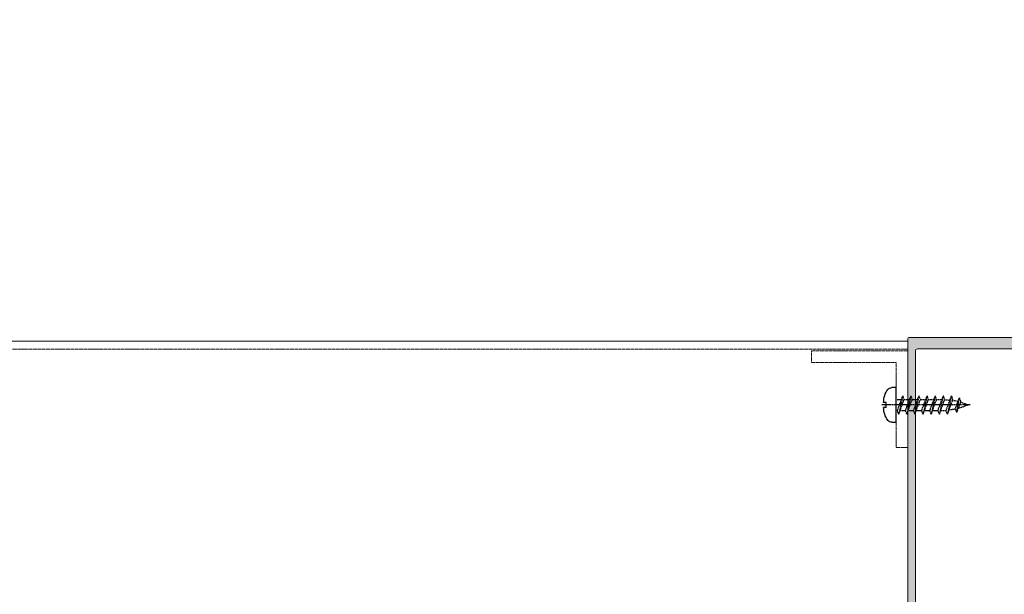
# Model space of a CAD drawing. Header units: millimetres. Extents: x -226731 to 126254, y -16359 to 60195.
# Tile 22 of 256: x -160619 to -160364, y 10631 to 10780. Entities that reach past the tile are written whole.
import ezdxf

# ---------------------------------------------------------------- set-up
doc = ezdxf.new("R2010")
doc.units = ezdxf.units.MM
doc.header["$LTSCALE"] = 0.1
doc.header["$MEASUREMENT"] = 0
doc.linetypes.add('CENTER', pattern=[2, 1.25, -0.25, 0.25, -0.25])
doc.linetypes.add('HIDDEN', pattern=[0.375, 0.25, -0.125])
for name, color, linetype, lineweight in [('01. Aluminium (Main Structure)', 6, 'Continuous', 5), ('0_CCE_ FF_SIDE WALL SPRINKLER', 6, 'Continuous', 0), ('3_Hatch', 8, 'Continuous', 0), ('SPRINKLER COVERAGE AREA', 1, 'Continuous', 9)]:
    doc.layers.add(name, color=color, linetype=linetype, lineweight=lineweight)
for name, color, linetype in [('CENTER LINE', 8, 'CENTER'), ('FIRE FIGHTING SERVICES', 5, 'Continuous'), ('HARDWARES', 7, 'Continuous')]:
    doc.layers.add(name, color=color, linetype=linetype)

# ---------------------------------------------------------------- blocks, each defined once
blk = doc.blocks.new('*U431')
at = {"layer": '3_Hatch'}
h = blk.add_hatch(color=8, dxfattribs=at)
h.dxf.hatch_style = 1
h.paths.add_polyline_path([(-4.22, 77.48), (-3.91, 77.79), (-3.91, 81.75), (-4.5, 82.78), (-4.5, 116.97), (-4.46, 117.16), (-4.35, 117.32), (-4.21, 117.43), (-4, 117.47), (4, 117.47), (4.19, 117.43), (4.35, 117.32), (4.46, 117.16), (4.52, 116.97), (4.52, 82.78), (3.89, 81.75), (3.89, 77.79), (4.21, 77.48), (4.3, 77.33), (4.3, 77.18), (4.21, 77.04), (3.89, 76.74), (3.89, 72.78), (4.52, 71.75), (4.52, 65.75), (4.46, 65.57), (4.35, 65.41), (4.19, 65.3), (4, 65.26), (-4, 65.26), (-4.21, 65.3), (-4.35, 65.41), (-4.46, 65.57), (-4.5, 65.75), (-4.5, 71.75), (-3.91, 72.78), (-3.91, 76.74), (-4.22, 77.04), (-4.28, 77.18), (-4.28, 77.33)], flags=16)
h.paths.add_polyline_path([(10.04, 65.44), (9.98, 65.26), (9.97, 65.08), (9.86, 64.91), (9.69, 64.8), (9.51, 64.77), (7, 64.77), (6.82, 64.8), (6.64, 64.91), (6.53, 65.08), (6.51, 65.26), (6.51, 116.97), (6.53, 117.16), (6.64, 117.32), (6.82, 117.43), (7, 117.47), (11.89, 117.47), (12.18, 117.78), (12.33, 117.87), (12.47, 117.87), (12.6, 117.78), (12.93, 117.47), (27.5, 117.47), (27.69, 117.43), (27.87, 117.32), (27.96, 117.16), (28, 116.97), (28, 112.48), (27.96, 112.27), (27.87, 112.11), (27.69, 112), (27.5, 111.96), (18.82, 111.96), (18.62, 111.93), (18.45, 111.82), (18.34, 111.65), (18.3, 111.45), (18.3, 105.98), (18.34, 105.78), (18.45, 105.6), (18.62, 105.51), (18.82, 105.47), (21.8, 105.47), (22, 105.51), (22.16, 105.6), (22.27, 105.78), (22.29, 105.98), (22.29, 106.46), (22.27, 106.66), (22.16, 106.81), (22, 106.92), (21.8, 106.97), (20.81, 106.97), (20.61, 107.01), (20.46, 107.12), (20.35, 107.26), (20.3, 107.47), (20.3, 109.46), (20.35, 109.66), (20.46, 109.81), (20.61, 109.92), (20.81, 109.97), (23.64, 109.97), (23.94, 110.28), (24.08, 110.35), (24.23, 110.35), (24.36, 110.28), (24.69, 109.97), (27.5, 109.97), (27.69, 109.92), (27.87, 109.81), (27.96, 109.66), (28, 109.46), (28, 107.47), (27.96, 107.26), (27.87, 107.12), (27.69, 107.01), (27.5, 106.97), (26.52, 106.97), (26.31, 106.92), (26.17, 106.81), (26.06, 106.66), (26, 106.46), (26, 105.98), (26.06, 105.78), (26.17, 105.6), (26.31, 105.51), (26.52, 105.47), (29.51, 105.47), (29.7, 105.51), (29.86, 105.6), (29.97, 105.78), (29.99, 105.98), (29.97, 200.47), (29.86, 200.65), (29.78, 200.7), (29.7, 200.76), (29.61, 200.77), (29.51, 200.78), (-29.51, 200.78), (-29.71, 200.76), (-29.86, 200.65), (-29.97, 200.47), (-30.01, 200.3), (-30.01, 105.98), (-29.97, 105.78), (-29.86, 105.6), (-29.71, 105.51), (-29.51, 105.47), (-26.5, 105.47), (-26.31, 105.51), (-26.15, 105.6), (-26.04, 105.78), (-26, 105.98), (-26, 106.46), (-26.04, 106.66), (-26.15, 106.81), (-26.31, 106.92), (-26.5, 106.97), (-27.52, 106.97), (-27.69, 107.01), (-27.87, 107.12), (-27.98, 107.26), (-28.01, 107.47), (-28.01, 109.46), (-27.98, 109.66), (-27.87, 109.81), (-27.69, 109.92), (-27.52, 109.97), (-24.69, 109.97), (-24.37, 110.28), (-24.25, 110.35), (-24.06, 110.35), (-23.94, 110.28), (-23.63, 109.97), (-20.81, 109.97), (-20.61, 109.92), (-20.44, 109.81), (-20.33, 109.66), (-20.3, 109.46), (-20.3, 107.47), (-20.33, 107.26), (-20.44, 107.12), (-20.61, 107.01), (-20.81, 106.97), (-21.82, 106.97), (-22.02, 106.92), (-22.16, 106.81), (-22.27, 106.66), (-22.31, 106.46), (-22.31, 105.98), (-22.27, 105.78), (-22.16, 105.6), (-22.02, 105.51), (-21.82, 105.47), (-18.8, 105.47), (-18.61, 105.51), (-18.45, 105.6), (-18.34, 105.78), (-18.3, 105.98), (-18.3, 111.45), (-18.34, 111.65), (-18.45, 111.82), (-18.61, 111.93), (-18.8, 111.96), (-27.52, 111.96), (-27.69, 112), (-27.87, 112.11), (-27.98, 112.27), (-28.01, 112.48), (-28.01, 116.97), (-27.98, 117.16), (-27.87, 117.32), (-27.69, 117.43), (-27.52, 117.47), (-12.93, 117.47), (-12.62, 117.78), (-12.49, 117.87), (-12.34, 117.87), (-12.18, 117.78), (-11.87, 117.47), (-7, 117.47), (-6.8, 117.43), (-6.66, 117.32), (-6.55, 117.16), (-6.51, 116.97), (-6.51, 65.26), (-6.55, 65.08), (-6.66, 64.91), (-6.8, 64.8), (-7, 64.77), (-9.51, 64.77), (-9.71, 64.8), (-9.86, 64.91), (-9.97, 65.08), (-10, 65.26), (-10.04, 65.44), (-10.15, 65.63), (-10.31, 65.74), (-10.5, 65.75), (-11.5, 65.75), (-11.7, 65.74), (-11.85, 65.63), (-11.96, 65.44), (-12.01, 65.26), (-12.01, 63.25), (-11.96, 63.07), (-11.85, 62.9), (-11.7, 62.79), (-11.5, 62.77), (-0.53, 62.77), (-0.2, 63.07), (-0.07, 63.14), (0.07, 63.14), (0.22, 63.07), (0.51, 62.77), (11.5, 62.77), (11.69, 62.79), (11.85, 62.9), (11.96, 63.07), (12.01, 63.25), (12.01, 65.26), (11.96, 65.44), (11.85, 65.63), (11.69, 65.74), (11.5, 65.75), (10.5, 65.75), (10.3, 65.74), (10.15, 65.63)])
h.paths.add_polyline_path([(28, 197.28), (27.96, 197.47), (27.87, 197.65), (27.69, 197.76), (27.5, 197.8), (-27.52, 197.8), (-27.69, 197.76), (-27.87, 197.65), (-27.98, 197.47), (-28.01, 197.28), (-28.01, 119.97), (-27.98, 119.77), (-27.87, 119.63), (-27.69, 119.52), (-27.52, 119.46), (27.5, 119.46), (27.69, 119.52), (27.87, 119.63), (27.96, 119.77), (28, 119.97)], flags=16)
at = {"layer": '01. Aluminium (Main Structure)', "color": 8, "linetype": 'ByBlock'}
for p, q in [((-29.51, 200.78), (29.51, 200.78)), ((29.51, 200.78), (29.7, 200.76)), ((29.7, 200.76), (29.86, 200.65)), ((29.86, 200.65), (29.97, 200.47)), ((29.97, 200.47), (29.99, 200.3)), ((29.99, 200.3), (29.99, 105.98)), ((-27.52, 197.8), (27.5, 197.8)), ((27.5, 197.8), (27.69, 197.76)), ((27.69, 197.76), (27.87, 197.65)), ((27.87, 197.65), (27.96, 197.47)), ((27.96, 197.47), (28, 197.28)), ((28, 197.28), (28, 119.97))]:
    blk.add_line(p, q, dxfattribs=at)
at = {"layer": '3_Hatch', "color": 8}
blk.add_line((29.99, 199.78), (1009.98, 199.78), dxfattribs=at)
at = {"layer": '3_Hatch', "color": 8, "linetype": 'HIDDEN', "ltscale": 5}
for p, q in [((29.99, 197.78), (1009.98, 197.78)), ((54.99, 197.28), (29.99, 197.28)), ((29.99, 197.28), (29.99, 172.28)), ((54.99, 197.28), (54.99, 194.28)), ((32.99, 194.28), (32.99, 172.28)), ((54.99, 194.28), (32.99, 194.28)), ((29.99, 172.28), (32.99, 172.28))]:
    blk.add_line(p, q, dxfattribs=at)
at = {"layer": 'CENTER LINE', "color": 8, "linetype": 'CENTER'}
blk.add_line((13.86, 183.28), (36.76, 183.28), dxfattribs=at)
at = {"layer": 'HARDWARES', "color": 8, "linetype": 'Continuous'}
for p, q in [((32.99, 187.77), (34.14, 187.77)), ((32.99, 178.8), (32.99, 187.77)), ((35.6, 182.62), (35.6, 183.95)), ((35.6, 183.95), (36.26, 183.95)), ((35.6, 182.62), (36.26, 182.62)), ((34.14, 178.8), (32.99, 178.8))]:
    blk.add_line(p, q, dxfattribs=at)
at = {"layer": 'HARDWARES', "color": 8}
for p, q in [((32.99, 178.8), (32.99, 187.77)), ((33.81, 178.8), (32.99, 178.8))]:
    blk.add_line(p, q, dxfattribs=at)
at = {"layer": 'HARDWARES', "color": 8, "linetype": 'HIDDEN'}
for p, q in [((16.62, 185.1), (16.29, 184.19)), ((16.29, 184.19), (17.34, 181.3)), ((17.68, 182.21), (16.62, 185.1)), ((17.34, 181.3), (16.62, 185.1)), ((22.53, 184.72), (21.12, 184.72)), ((24.63, 184.72), (23.23, 184.72)), ((26.73, 184.72), (25.33, 184.72)), ((28.83, 184.72), (27.43, 184.72)), ((30.94, 184.72), (29.53, 184.72)), ((17.68, 182.21), (17.34, 181.3)), ((23.58, 181.84), (22.17, 181.84)), ((25.68, 181.84), (24.27, 181.84)), ((27.78, 181.84), (26.38, 181.84)), ((29.88, 181.84), (28.48, 181.84)), ((31.98, 181.84), (30.58, 181.84)), ((32.99, 181.84), (32.68, 181.84))]:
    blk.add_line(p, q, dxfattribs=at)
for points in [[(19.71, 180.86), (20.06, 181.82), (18.66, 185.66), (19.71, 180.86), (18.31, 184.7), (18.66, 185.66)], [(21.82, 180.88), (22.17, 181.84), (20.77, 185.68), (21.82, 180.88), (20.42, 184.72), (20.77, 185.68)], [(23.92, 180.88), (24.27, 181.84), (22.88, 185.68), (23.92, 180.88), (22.53, 184.72), (22.88, 185.68)], [(26.03, 180.88), (26.38, 181.84), (24.98, 185.68), (26.03, 180.88), (24.63, 184.72), (24.98, 185.68)], [(28.13, 180.88), (28.48, 181.84), (27.08, 185.68), (28.13, 180.88), (26.73, 184.72), (27.08, 185.68)], [(30.23, 180.88), (30.58, 181.84), (29.18, 185.68), (30.23, 180.88), (28.83, 184.72), (29.18, 185.68)], [(32.33, 180.88), (32.68, 181.84), (31.29, 185.68), (32.33, 180.88), (30.94, 184.72), (31.29, 185.68)], [(32.99, 184.72), (31.64, 184.72)]]:
    blk.add_lwpolyline(points, dxfattribs=at)
at = {"layer": 'HARDWARES', "color": 8, "linetype": 'Continuous'}
for centre, radius, start, end in [((34.14, 186.4), 1.37, 41.7376, 90), ((30.69, 183.99), 5.57, 359.5407, 36.6338), ((30.69, 182.58), 5.57, 323.3662, 0.4593), ((34.14, 180.17), 1.37, 270, 318.2624)]:
    blk.add_arc(centre, radius, start, end, dxfattribs=at)
at = {"layer": 'HARDWARES', "color": 8, "linetype": 'HIDDEN'}
for centre, start, end in [((21.18, 167.94), 106.6931, 113.9435), ((21.18, 167.94), 99.5795, 104.5622), ((21.19, 167.85), 92.508, 97.2926), ((21.18, 198.63), 246.0565, 255.4243), ((21.18, 198.63), 257.9668, 263.6815), ((21.19, 198.55), 266.0961, 271.0584)]:
    blk.add_arc(centre, 16.79, start, end, dxfattribs=at)
blk = doc.blocks.new('A$C2AD535C3')
at = {"layer": 'SPRINKLER COVERAGE AREA', "color": 1}
blk.add_circle((0, 0), 2500, dxfattribs=at)
blk = doc.blocks.new('G$C3584CA52')
at = {"layer": '0_CCE_ FF_SIDE WALL SPRINKLER', "color": 240, "xscale": -0.6, "yscale": 0.6, "zscale": 0.6}
blk.add_blockref('A$C2AD535C3', (2806.02, -9259), dxfattribs=at)

msp = doc.modelspace()

# ---------------------------------------------------------------- block references
at = {"layer": '3_Hatch', "color": 8, "xscale": -1}
msp.add_blockref('*U431', (-160358.68, 10497.02), dxfattribs=at)
at = {"layer": 'FIRE FIGHTING SERVICES'}
msp.add_blockref('G$C3584CA52', (-163018.33, 21220.5), dxfattribs=at)

doc.saveas('drawing.dxf')
